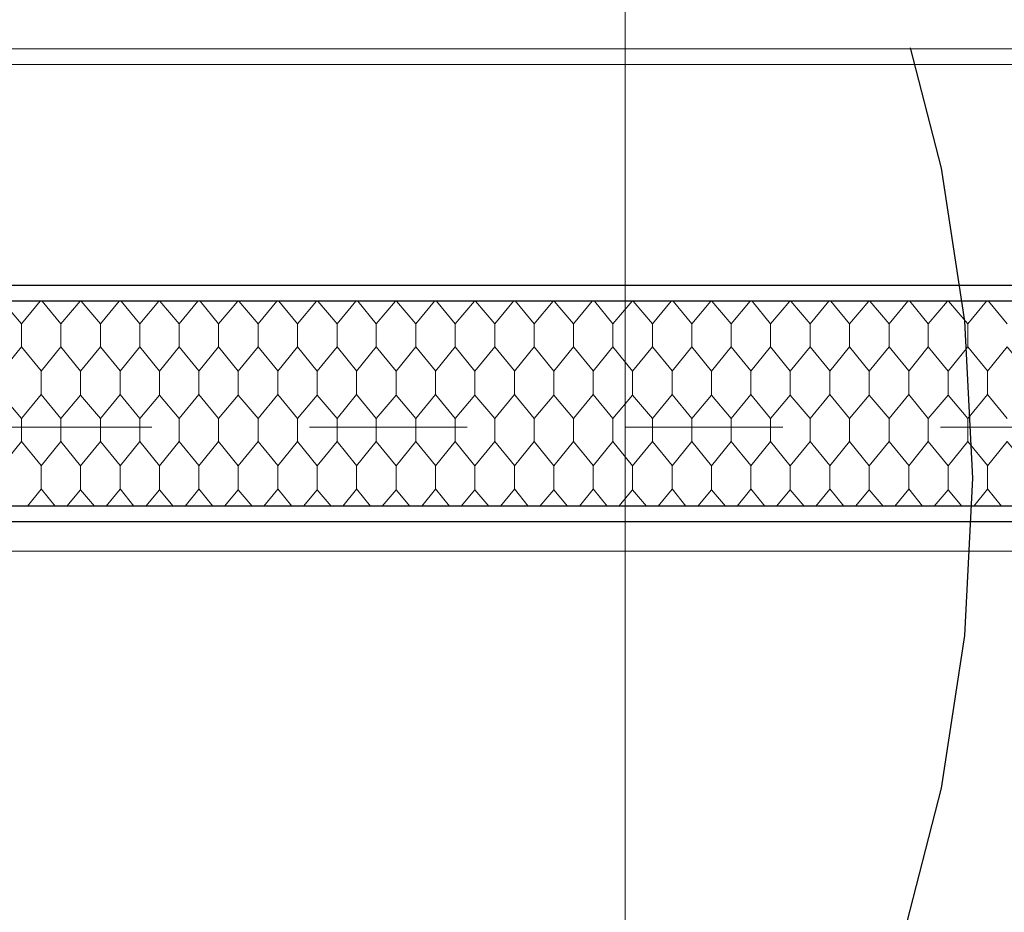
# Model space of a CAD drawing. Header units: metres. Extents: x 1306 to 1412, y -79 to 41.
# Tile 97 of 256: x 1348.736 to 1349.361, y -30.516 to -29.95. Entities that reach past the tile are written whole.
import ezdxf

# ---------------------------------------------------------------- set-up
doc = ezdxf.new("R2010")
doc.units = ezdxf.units.M
doc.header["$PDMODE"] = 65
for name, pattern in [('AUSGEZOGEN', [0]), ('STRICHPUNKT2_S5', [0.5, 0.35, -0.05, 0.05, -0.05]), ('VERDECKT2_S2', [0.15, 0.1, -0.05])]:
    doc.linetypes.add(name, pattern=pattern)
for name, color, linetype, lineweight in [('XR$2$Fenster', 3, 'AUSGEZOGEN', 18), ('XR$2$Wand Mauerwerk nt', 7, 'AUSGEZOGEN', 25), ('XR$3$DETAIL', 7, 'AUSGEZOGEN', 25), ('XR$3$Maßlinie 1_50', 7, 'AUSGEZOGEN', 25), ('XR$3$Text 1_50', 3, 'AUSGEZOGEN', 18), ('XR$5$Muster', 4, 'AUSGEZOGEN', 13), ('XR$7$Allgemein', 4, 'AUSGEZOGEN', 13)]:
    doc.layers.add(name, color=color, linetype=linetype, lineweight=lineweight)
doc.styles.add('ARIAL', font='arial.ttf')
doc.dimstyles.new('DIMSTYLE_11', dxfattribs={"dimtxt": 0.15, "dimasz": 0.03, "dimexe": 0, "dimexo": 0, "dimgap": 0.075, "dimtad": 2, "dimrnd": 0.005, "dimzin": 4, "dimdsep": 46, "dimtxsty": 'ARIAL', "dimblk1": 'ALL_ML_STRICH', "dimblk2": 'ALL_ML_STRICH', "dimsah": 1, "dimcen": 0, "dimclrd": 3, "dimclre": 3, "dimclrt": 3, "dimadec": 0, "dimazin": 0, "dimtfac": 1, "dimtdec": 0, "dimtix": 1, "dimtmove": 2, "dimatfit": 3, "dimfxl": 0, "dimtzin": 0, "dimlwd": 0, "dimlwe": 25, "dimarcsym": 0})
doc.dimstyles.new('DIMSTYLE_12', dxfattribs={"dimtxt": 0.15, "dimasz": 0.03, "dimexe": 0, "dimexo": 0, "dimgap": 0.075, "dimtad": 2, "dimdec": 3, "dimrnd": 0.005, "dimzin": 4, "dimdsep": 46, "dimtxsty": 'ARIAL', "dimblk1": 'ALL_ML_STRICH', "dimblk2": 'ALL_ML_STRICH', "dimsah": 1, "dimcen": 0, "dimclrd": 3, "dimclre": 3, "dimclrt": 3, "dimadec": 0, "dimazin": 0, "dimtfac": 1, "dimtdec": 0, "dimtix": 1, "dimtmove": 2, "dimatfit": 3, "dimfxl": 0, "dimtzin": 0, "dimlwd": 0, "dimlwe": 25, "dimarcsym": 0})
doc.dimstyles.new('DIMSTYLE_24', dxfattribs={"dimtxt": 0.225, "dimasz": 0.15, "dimexe": 0, "dimexo": 0, "dimgap": 0.1125, "dimtad": 2, "dimrnd": 0.005, "dimzin": 4, "dimdsep": 46, "dimtxsty": 'ARIAL', "dimblk1": 'ALL_ML_STRICH', "dimblk2": 'ALL_ML_STRICH', "dimsah": 1, "dimcen": 0, "dimclrd": 3, "dimclre": 3, "dimclrt": 3, "dimadec": 0, "dimazin": 0, "dimtfac": 1, "dimtdec": 0, "dimtix": 1, "dimtmove": 2, "dimatfit": 3, "dimfxl": 0, "dimtzin": 0, "dimlwd": 0, "dimlwe": 25, "dimarcsym": 0})
doc.dimstyles.new('DIMSTYLE_9', dxfattribs={"dimtxt": 0.15, "dimasz": 0.03, "dimexe": 0, "dimexo": 0, "dimgap": 0.075, "dimtad": 2, "dimdec": 1, "dimlfac": 100, "dimrnd": 0.5, "dimzin": 4, "dimdsep": 46, "dimtxsty": 'ARIAL', "dimblk1": 'ALL_ML_STRICH', "dimblk2": 'ALL_ML_STRICH', "dimsah": 1, "dimcen": 0, "dimclrd": 3, "dimclre": 3, "dimclrt": 3, "dimadec": 0, "dimazin": 0, "dimtfac": 1, "dimtdec": 0, "dimtix": 1, "dimtmove": 2, "dimatfit": 3, "dimfxl": 0, "dimtvp": 1.2, "dimtzin": 0, "dimlwd": 0, "dimlwe": 25, "dimarcsym": 0})

# ---------------------------------------------------------------- blocks, each defined once
blk = doc.blocks.new('ALL_ML_STRICH')
at = {"color": 0, "linetype": 'ByBlock', "lineweight": -2}
for p, q in [((0, -0.5), (0, 0.5)), ((-0.3, -0.3), (0.3, 0.3)), ((-1, 0), (0.5, 0))]:
    blk.add_line(p, q, dxfattribs=at)
blk = doc.blocks.new('*D805')
at = {"layer": 'DEFPOINTS', "color": 3, "linetype": 'AUSGEZOGEN', "lineweight": 25, "transparency": 33554687}
for p in [(1348.37015, -29.74619), (1353.37015, -29.77655), (1348.37015, -37.66944)]:
    blk.add_point(p, dxfattribs=at)
at = {"layer": 'XR$3$Maßlinie 1_50', "color": 3, "linetype": 'AUSGEZOGEN', "lineweight": -2, "transparency": 33554687}
for p, q in [((1348.37015, -37.61944), (1348.37015, -37.66944)), ((1353.37015, -37.61944), (1353.37015, -37.66944)), ((1348.37015, -37.66944), (1353.37015, -37.66944))]:
    blk.add_line(p, q, dxfattribs=at)
at = {"layer": 'XR$3$Maßlinie 1_50', "color": 3, "linetype": 'AUSGEZOGEN', "lineweight": 25, "transparency": 33554687, "xscale": 0.03000000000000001, "yscale": 0.03000000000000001, "zscale": 0.03000000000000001, "rotation": 180}
blk.add_blockref('ALL_ML_STRICH', (1348.37015, -37.66944), dxfattribs=at)
at = {"layer": 'XR$3$Maßlinie 1_50', "color": 3, "linetype": 'AUSGEZOGEN', "lineweight": 25, "transparency": 33554687, "xscale": 0.03000000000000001, "yscale": 0.03000000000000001, "zscale": 0.03000000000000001}
blk.add_blockref('ALL_ML_STRICH', (1353.37015, -37.66944), dxfattribs=at)
at = {"layer": 'XR$3$Maßlinie 1_50', "color": 3, "linetype": 'AUSGEZOGEN', "lineweight": 25, "transparency": 33554687, "insert": (1350.87902, -37.54188), "char_height": 0.15, "width": 0.48, "attachment_point": 5, "style": 'ARIAL'}
blk.add_mtext('\\W0.80;\\A1;{\\A1;{5.00\\H0.099000;\\S^ ;}}', dxfattribs=at)
blk = doc.blocks.new('*D911')
at = {"layer": 'DEFPOINTS', "color": 3, "linetype": 'AUSGEZOGEN', "lineweight": 25, "transparency": 33554687}
for p in [(1342.77015, -27.77745), (1358.49015, -32.74745), (1342.77015, -40.06944)]:
    blk.add_point(p, dxfattribs=at)
at = {"layer": 'XR$3$Maßlinie 1_50', "color": 3, "linetype": 'AUSGEZOGEN', "lineweight": -2, "transparency": 33554687}
for p, q in [((1342.77015, -39.46944), (1342.77015, -40.06944)), ((1342.77015, -40.06944), (1358.49015, -40.06944)), ((1358.49015, -40.06944), (1358.49015, -40.06944))]:
    blk.add_line(p, q, dxfattribs=at)
at = {"layer": 'XR$3$Maßlinie 1_50', "color": 3, "linetype": 'AUSGEZOGEN', "lineweight": 25, "transparency": 33554687, "xscale": 0.15, "yscale": 0.15, "zscale": 0.15, "rotation": 180}
blk.add_blockref('ALL_ML_STRICH', (1342.77015, -40.06944), dxfattribs=at)
at = {"layer": 'XR$3$Maßlinie 1_50', "color": 3, "linetype": 'AUSGEZOGEN', "lineweight": 25, "transparency": 33554687, "xscale": 0.15, "yscale": 0.15, "zscale": 0.15}
blk.add_blockref('ALL_ML_STRICH', (1358.49015, -40.06944), dxfattribs=at)
at = {"layer": 'XR$3$Maßlinie 1_50', "color": 3, "linetype": 'AUSGEZOGEN', "lineweight": 25, "transparency": 33554687, "insert": (1350.63684, -39.9031), "char_height": 0.225, "width": 0.9, "attachment_point": 5, "style": 'ARIAL'}
blk.add_mtext('\\W0.80;\\A1;{\\fArial|i0|b1;\\A1;{15.72\\H0.148500;\\S^ ;}}', dxfattribs=at)
blk = doc.blocks.new('*D916')
at = {"layer": 'DEFPOINTS', "color": 3, "linetype": 'AUSGEZOGEN', "lineweight": 25, "transparency": 33554687}
for p in [(1369.39624, -30.41825), (1340.42407, -30.53325), (1369.39624, -30.53325)]:
    blk.add_point(p, dxfattribs=at)
at = {"layer": 'XR$3$Maßlinie 1_50', "color": 3, "linetype": 'AUSGEZOGEN', "lineweight": -2, "transparency": 33554687}
for p, q in [((1340.47407, -30.41825), (1340.42407, -30.41825)), ((1340.42407, -30.53325), (1340.42407, -30.41825)), ((1340.47407, -30.53325), (1340.42407, -30.53325))]:
    blk.add_line(p, q, dxfattribs=at)
at = {"layer": 'XR$3$Maßlinie 1_50', "color": 3, "linetype": 'AUSGEZOGEN', "lineweight": 25, "transparency": 33554687, "xscale": 0.03000000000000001, "yscale": 0.03000000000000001, "zscale": 0.03000000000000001}
for p, rotation in [((1340.42407, -30.41825), 90), ((1340.42407, -30.53325), 270)]:
    blk.add_blockref('ALL_ML_STRICH', p, dxfattribs=dict(at, rotation=rotation))
at = {"layer": 'XR$3$Maßlinie 1_50', "color": 3, "linetype": 'AUSGEZOGEN', "lineweight": 25, "transparency": 33554687, "insert": (1340.28407, -30.42694), "char_height": 0.15, "width": 0.48, "attachment_point": 5, "rotation": 90, "style": 'ARIAL'}
blk.add_mtext('\\W0.80;\\A1;{\\A1;{11\\H0.099000;\\S5^ ;}}', dxfattribs=at)
blk = doc.blocks.new('*D917')
at = {"layer": 'DEFPOINTS', "color": 3, "linetype": 'AUSGEZOGEN', "lineweight": 25, "transparency": 33554687}
for p in [(1369.39624, -28.53325), (1340.42407, -30.41825), (1369.39624, -30.41825)]:
    blk.add_point(p, dxfattribs=at)
at = {"layer": 'XR$3$Maßlinie 1_50', "color": 3, "linetype": 'AUSGEZOGEN', "lineweight": -2, "transparency": 33554687}
for p, q in [((1340.47407, -28.53325), (1340.42407, -28.53325)), ((1340.42407, -30.41825), (1340.42407, -28.53325)), ((1340.47407, -30.41825), (1340.42407, -30.41825))]:
    blk.add_line(p, q, dxfattribs=at)
at = {"layer": 'XR$3$Maßlinie 1_50', "color": 3, "linetype": 'AUSGEZOGEN', "lineweight": 25, "transparency": 33554687, "xscale": 0.03000000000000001, "yscale": 0.03000000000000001, "zscale": 0.03000000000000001}
for p, rotation in [((1340.42407, -28.53325), 90), ((1340.42407, -30.41825), 270)]:
    blk.add_blockref('ALL_ML_STRICH', p, dxfattribs=dict(at, rotation=rotation))
at = {"layer": 'XR$3$Maßlinie 1_50', "color": 3, "linetype": 'AUSGEZOGEN', "lineweight": 25, "transparency": 33554687, "insert": (1340.29652, -29.45484), "char_height": 0.15, "width": 0.6, "attachment_point": 5, "rotation": 90, "style": 'ARIAL'}
blk.add_mtext('\\W0.80;\\A1;{\\A1;{1.88\\H0.099000;\\S5^ ;}}', dxfattribs=at)
blk = doc.blocks.new('*D932')
at = {"layer": 'DEFPOINTS', "color": 3, "linetype": 'AUSGEZOGEN', "lineweight": 25, "transparency": 33554687}
for p in [(1366.20544, -27.40825), (1338.82407, -34.79325), (1366.11182, -34.79325)]:
    blk.add_point(p, dxfattribs=at)
at = {"layer": 'XR$3$Maßlinie 1_50', "color": 3, "linetype": 'AUSGEZOGEN', "lineweight": -2, "transparency": 33554687}
for p, q in [((1338.87407, -27.40825), (1338.82407, -27.40825)), ((1338.82407, -34.79325), (1338.82407, -27.40825)), ((1338.87407, -34.79325), (1338.82407, -34.79325))]:
    blk.add_line(p, q, dxfattribs=at)
at = {"layer": 'XR$3$Maßlinie 1_50', "color": 3, "linetype": 'AUSGEZOGEN', "lineweight": 25, "transparency": 33554687, "xscale": 0.03000000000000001, "yscale": 0.03000000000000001, "zscale": 0.03000000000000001}
for p, rotation in [((1338.82407, -27.40825), 90), ((1338.82407, -34.79325), 270)]:
    blk.add_blockref('ALL_ML_STRICH', p, dxfattribs=dict(at, rotation=rotation))
at = {"layer": 'XR$3$Maßlinie 1_50', "color": 3, "linetype": 'AUSGEZOGEN', "lineweight": 25, "transparency": 33554687, "insert": (1338.69641, -31.07984), "char_height": 0.15, "width": 0.6, "attachment_point": 5, "rotation": 90, "style": 'ARIAL'}
blk.add_mtext('\\W0.80;\\A1;{\\A1;{7.38\\H0.099000;\\S5^ ;}}', dxfattribs=at)
blk = doc.blocks.new('*D944')
at = {"layer": 'DEFPOINTS', "color": 3, "linetype": 'AUSGEZOGEN', "lineweight": 25, "transparency": 33554687}
for p in [(1357.93808, -30.26825), (1338.02407, -34.79325), (1362.48388, -34.79325)]:
    blk.add_point(p, dxfattribs=at)
at = {"layer": 'XR$3$Maßlinie 1_50', "color": 3, "linetype": 'AUSGEZOGEN', "lineweight": -2, "transparency": 33554687}
for p, q in [((1338.07407, -30.26825), (1338.02407, -30.26825)), ((1338.02407, -34.79325), (1338.02407, -30.26825)), ((1338.07407, -34.79325), (1338.02407, -34.79325))]:
    blk.add_line(p, q, dxfattribs=at)
at = {"layer": 'XR$3$Maßlinie 1_50', "color": 3, "linetype": 'AUSGEZOGEN', "lineweight": 25, "transparency": 33554687, "xscale": 0.03000000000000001, "yscale": 0.03000000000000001, "zscale": 0.03000000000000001}
for p, rotation in [((1338.02407, -30.26825), 90), ((1338.02407, -34.79325), 270)]:
    blk.add_blockref('ALL_ML_STRICH', p, dxfattribs=dict(at, rotation=rotation))
at = {"layer": 'XR$3$Maßlinie 1_50', "color": 3, "linetype": 'AUSGEZOGEN', "lineweight": 25, "transparency": 33554687, "insert": (1337.89652, -32.50984), "char_height": 0.15, "width": 0.6, "attachment_point": 5, "rotation": 90, "style": 'ARIAL'}
blk.add_mtext('\\W0.80;\\A1;{\\A1;{4.52\\H0.099000;\\S5^ ;}}', dxfattribs=at)
blk = doc.blocks.new('*D945')
at = {"layer": 'DEFPOINTS', "color": 3, "linetype": 'AUSGEZOGEN', "lineweight": 25, "transparency": 33554687}
for p in [(1360.44309, -30.11825), (1338.02407, -30.26825), (1357.93808, -30.26825)]:
    blk.add_point(p, dxfattribs=at)
at = {"layer": 'XR$3$Maßlinie 1_50', "color": 3, "linetype": 'AUSGEZOGEN', "lineweight": -2, "transparency": 33554687}
for p, q in [((1338.07407, -30.11825), (1338.02407, -30.11825)), ((1338.02407, -30.26825), (1338.02407, -30.11825)), ((1338.07407, -30.26825), (1338.02407, -30.26825))]:
    blk.add_line(p, q, dxfattribs=at)
at = {"layer": 'XR$3$Maßlinie 1_50', "color": 3, "linetype": 'AUSGEZOGEN', "lineweight": 25, "transparency": 33554687, "xscale": 0.03000000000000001, "yscale": 0.03000000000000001, "zscale": 0.03000000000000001}
for p, rotation in [((1338.02407, -30.11825), 90), ((1338.02407, -30.26825), 270)]:
    blk.add_blockref('ALL_ML_STRICH', p, dxfattribs=dict(at, rotation=rotation))
at = {"layer": 'XR$3$Maßlinie 1_50', "color": 3, "linetype": 'AUSGEZOGEN', "lineweight": 25, "transparency": 33554687, "insert": (1337.88152, -30.19912), "char_height": 0.15, "width": 0.48, "attachment_point": 5, "rotation": 90, "style": 'ARIAL'}
blk.add_mtext('\\W0.80;\\A1;{\\A1;{15\\H0.099000;\\S^ ;}}', dxfattribs=at)
blk = doc.blocks.new('*D946')
at = {"layer": 'DEFPOINTS', "color": 3, "linetype": 'AUSGEZOGEN', "lineweight": 25, "transparency": 33554687}
for p in [(1360.44309, -29.71825), (1338.02407, -30.11825), (1360.44309, -30.11825)]:
    blk.add_point(p, dxfattribs=at)
at = {"layer": 'XR$3$Maßlinie 1_50', "color": 3, "linetype": 'AUSGEZOGEN', "lineweight": -2, "transparency": 33554687}
for p, q in [((1338.07407, -29.71825), (1338.02407, -29.71825)), ((1338.02407, -30.11825), (1338.02407, -29.71825)), ((1338.07407, -30.11825), (1338.02407, -30.11825))]:
    blk.add_line(p, q, dxfattribs=at)
at = {"layer": 'XR$3$Maßlinie 1_50', "color": 3, "linetype": 'AUSGEZOGEN', "lineweight": 25, "transparency": 33554687, "xscale": 0.03000000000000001, "yscale": 0.03000000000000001, "zscale": 0.03000000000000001}
for p, rotation in [((1338.02407, -29.71825), 90), ((1338.02407, -30.11825), 270)]:
    blk.add_blockref('ALL_ML_STRICH', p, dxfattribs=dict(at, rotation=rotation))
at = {"layer": 'XR$3$Maßlinie 1_50', "color": 3, "linetype": 'AUSGEZOGEN', "lineweight": 25, "transparency": 33554687, "insert": (1337.89652, -29.92347), "char_height": 0.15, "width": 0.48, "attachment_point": 5, "rotation": 90, "style": 'ARIAL'}
blk.add_mtext('\\W0.80;\\A1;{\\A1;{40\\H0.099000;\\S^ ;}}', dxfattribs=at)
blk = doc.blocks.new('*D951')
at = {"layer": 'DEFPOINTS', "color": 3, "linetype": 'AUSGEZOGEN', "lineweight": 25, "transparency": 33554687}
for p in [(1361.40464, -30.35825), (1337.22407, -34.79325), (1361.39704, -34.79325)]:
    blk.add_point(p, dxfattribs=at)
at = {"layer": 'XR$3$Maßlinie 1_50', "color": 3, "linetype": 'AUSGEZOGEN', "lineweight": -2, "transparency": 33554687}
for p, q in [((1337.27407, -30.35825), (1337.22407, -30.35825)), ((1337.22407, -34.79325), (1337.22407, -30.35825)), ((1337.27407, -34.79325), (1337.22407, -34.79325))]:
    blk.add_line(p, q, dxfattribs=at)
at = {"layer": 'XR$3$Maßlinie 1_50', "color": 3, "linetype": 'AUSGEZOGEN', "lineweight": 25, "transparency": 33554687, "xscale": 0.03000000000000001, "yscale": 0.03000000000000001, "zscale": 0.03000000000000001}
for p, rotation in [((1337.22407, -30.35825), 90), ((1337.22407, -34.79325), 270)]:
    blk.add_blockref('ALL_ML_STRICH', p, dxfattribs=dict(at, rotation=rotation))
at = {"layer": 'XR$3$Maßlinie 1_50', "color": 3, "linetype": 'AUSGEZOGEN', "lineweight": 25, "transparency": 33554687, "insert": (1337.09641, -32.55484), "char_height": 0.15, "width": 0.6, "attachment_point": 5, "rotation": 90, "style": 'ARIAL'}
blk.add_mtext('\\W0.80;\\A1;{\\A1;{4.43\\H0.099000;\\S5^ ;}}', dxfattribs=at)
blk = doc.blocks.new('*D952')
at = {"layer": 'DEFPOINTS', "color": 3, "linetype": 'AUSGEZOGEN', "lineweight": 25, "transparency": 33554687}
for p in [(1361.10464, -30.11825), (1337.22407, -30.35825), (1361.40464, -30.35825)]:
    blk.add_point(p, dxfattribs=at)
at = {"layer": 'XR$3$Maßlinie 1_50', "color": 3, "linetype": 'AUSGEZOGEN', "lineweight": -2, "transparency": 33554687}
for p, q in [((1337.27407, -30.11825), (1337.22407, -30.11825)), ((1337.22407, -30.35825), (1337.22407, -30.11825)), ((1337.27407, -30.35825), (1337.22407, -30.35825))]:
    blk.add_line(p, q, dxfattribs=at)
at = {"layer": 'XR$3$Maßlinie 1_50', "color": 3, "linetype": 'AUSGEZOGEN', "lineweight": 25, "transparency": 33554687, "xscale": 0.03000000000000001, "yscale": 0.03000000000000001, "zscale": 0.03000000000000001}
for p, rotation in [((1337.22407, -30.11825), 90), ((1337.22407, -30.35825), 270)]:
    blk.add_blockref('ALL_ML_STRICH', p, dxfattribs=dict(at, rotation=rotation))
at = {"layer": 'XR$3$Maßlinie 1_50', "color": 3, "linetype": 'AUSGEZOGEN', "lineweight": 25, "transparency": 33554687, "insert": (1336.36969, -30.27343), "char_height": 0.15, "width": 0.48, "attachment_point": 5, "rotation": 90, "style": 'ARIAL'}
blk.add_mtext('\\W0.80;\\A1;{\\A1;{24\\H0.099000;\\S^ ;}}', dxfattribs=at)
blk = doc.blocks.new('*D953')
at = {"layer": 'DEFPOINTS', "color": 3, "linetype": 'AUSGEZOGEN', "lineweight": 25, "transparency": 33554687}
for p in [(1351.26204, -29.71825), (1337.22407, -30.11825), (1361.10464, -30.11825)]:
    blk.add_point(p, dxfattribs=at)
at = {"layer": 'XR$3$Maßlinie 1_50', "color": 3, "linetype": 'AUSGEZOGEN', "lineweight": -2, "transparency": 33554687}
for p, q in [((1337.27407, -29.71825), (1337.22407, -29.71825)), ((1337.22407, -30.11825), (1337.22407, -29.71825)), ((1337.27407, -30.11825), (1337.22407, -30.11825))]:
    blk.add_line(p, q, dxfattribs=at)
at = {"layer": 'XR$3$Maßlinie 1_50', "color": 3, "linetype": 'AUSGEZOGEN', "lineweight": 25, "transparency": 33554687, "xscale": 0.03000000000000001, "yscale": 0.03000000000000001, "zscale": 0.03000000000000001}
for p, rotation in [((1337.22407, -29.71825), 90), ((1337.22407, -30.11825), 270)]:
    blk.add_blockref('ALL_ML_STRICH', p, dxfattribs=dict(at, rotation=rotation))
at = {"layer": 'XR$3$Maßlinie 1_50', "color": 3, "linetype": 'AUSGEZOGEN', "lineweight": 25, "transparency": 33554687, "insert": (1337.09652, -29.92347), "char_height": 0.15, "width": 0.48, "attachment_point": 5, "rotation": 90, "style": 'ARIAL'}
blk.add_mtext('\\W0.80;\\A1;{\\A1;{40\\H0.099000;\\S^ ;}}', dxfattribs=at)
blk = doc.blocks.new('*D1077')
at = {"layer": 'DEFPOINTS', "color": 3, "linetype": 'AUSGEZOGEN', "lineweight": 25, "transparency": 33554687}
for p in [(1366.66016, -27.40825), (1339.62407, -34.79325), (1366.6683, -34.79325)]:
    blk.add_point(p, dxfattribs=at)
at = {"layer": 'XR$3$Maßlinie 1_50', "color": 3, "linetype": 'AUSGEZOGEN', "lineweight": -2, "transparency": 33554687}
for p, q in [((1339.67407, -27.40825), (1339.62407, -27.40825)), ((1339.62407, -34.79325), (1339.62407, -27.40825)), ((1339.67407, -34.79325), (1339.62407, -34.79325))]:
    blk.add_line(p, q, dxfattribs=at)
at = {"layer": 'XR$3$Maßlinie 1_50', "color": 3, "linetype": 'AUSGEZOGEN', "lineweight": 25, "transparency": 33554687, "xscale": 0.03000000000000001, "yscale": 0.03000000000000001, "zscale": 0.03000000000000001}
for p, rotation in [((1339.62407, -27.40825), 90), ((1339.62407, -34.79325), 270)]:
    blk.add_blockref('ALL_ML_STRICH', p, dxfattribs=dict(at, rotation=rotation))
at = {"layer": 'XR$3$Maßlinie 1_50', "color": 3, "linetype": 'AUSGEZOGEN', "lineweight": 25, "transparency": 33554687, "insert": (1339.49641, -31.07984), "char_height": 0.15, "width": 0.6, "attachment_point": 5, "rotation": 90, "style": 'ARIAL'}
blk.add_mtext('\\W0.80;\\A1;{\\A1;{7.38\\H0.099000;\\S5^ ;}}', dxfattribs=at)
blk = doc.blocks.new('*D1126')
at = {"layer": 'DEFPOINTS', "color": 3, "linetype": 'AUSGEZOGEN', "lineweight": 25, "transparency": 33554687}
for p in [(1348.72015, -30.11825), (1350.22015, -30.11825), (1348.72015, -36.86944)]:
    blk.add_point(p, dxfattribs=at)
at = {"layer": 'XR$3$Maßlinie 1_50', "color": 3, "linetype": 'AUSGEZOGEN', "lineweight": -2, "transparency": 33554687}
for p, q in [((1348.72015, -36.81944), (1348.72015, -36.86944)), ((1350.22015, -36.81944), (1350.22015, -36.86944)), ((1348.72015, -36.86944), (1350.22015, -36.86944))]:
    blk.add_line(p, q, dxfattribs=at)
at = {"layer": 'XR$3$Maßlinie 1_50', "color": 3, "linetype": 'AUSGEZOGEN', "lineweight": 25, "transparency": 33554687, "xscale": 0.03000000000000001, "yscale": 0.03000000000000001, "zscale": 0.03000000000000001, "rotation": 180}
blk.add_blockref('ALL_ML_STRICH', (1348.72015, -36.86944), dxfattribs=at)
at = {"layer": 'XR$3$Maßlinie 1_50', "color": 3, "linetype": 'AUSGEZOGEN', "lineweight": 25, "transparency": 33554687, "xscale": 0.03000000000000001, "yscale": 0.03000000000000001, "zscale": 0.03000000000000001}
blk.add_blockref('ALL_ML_STRICH', (1350.22015, -36.86944), dxfattribs=at)
at = {"layer": 'XR$3$Maßlinie 1_50', "color": 3, "linetype": 'AUSGEZOGEN', "lineweight": 25, "transparency": 33554687, "insert": (1349.47902, -36.74188), "char_height": 0.15, "width": 0.48, "attachment_point": 5, "style": 'ARIAL'}
blk.add_mtext('\\W0.80;\\A1;{\\A1;{1.50\\H0.099000;\\S^ ;}}', dxfattribs=at)
at = {"layer": 'XR$3$Maßlinie 1_50', "color": 3, "linetype": 'AUSGEZOGEN', "lineweight": 25, "transparency": 33554687, "insert": (1349.31102, -36.92517), "char_height": 0.15, "width": 0.0075, "attachment_point": 1, "line_spacing_factor": 0.60241, "style": 'ARIAL'}
blk.add_mtext('\\W0.80;\\A1;{1.00\\H0.099000;\\S^ ;}', dxfattribs=at)
blk = doc.blocks.new('MUSTER_1')
at = {"layer": 'XR$5$Muster', "color": 52, "linetype": 'AUSGEZOGEN', "lineweight": 13, "transparency": 33554687}
for p, q in [((1348.73755, -30.14274), (1348.72528, -30.12825)), ((1348.74939, -30.12825), (1348.73755, -30.14274)), ((1348.76245, -30.14274), (1348.7507, -30.12825)), ((1348.77463, -30.12825), (1348.76245, -30.14274)), ((1348.78755, -30.14274), (1348.77528, -30.12825)), ((1348.79939, -30.12825), (1348.78755, -30.14274)), ((1348.81245, -30.14274), (1348.8007, -30.12825)), ((1348.82463, -30.12825), (1348.81245, -30.14274)), ((1348.83755, -30.14274), (1348.82528, -30.12825)), ((1348.84939, -30.12825), (1348.83755, -30.14274)), ((1348.86245, -30.14274), (1348.8507, -30.12825)), ((1348.87463, -30.12825), (1348.86245, -30.14274)), ((1348.88755, -30.14274), (1348.87528, -30.12825)), ((1348.89939, -30.12825), (1348.88755, -30.14274)), ((1348.91245, -30.14274), (1348.9007, -30.12825)), ((1348.92463, -30.12825), (1348.91245, -30.14274)), ((1348.93755, -30.14274), (1348.92528, -30.12825)), ((1348.94939, -30.12825), (1348.93755, -30.14274)), ((1348.96245, -30.14274), (1348.9507, -30.12825)), ((1348.97463, -30.12825), (1348.96245, -30.14274)), ((1348.98755, -30.14274), (1348.97528, -30.12825)), ((1348.99939, -30.12825), (1348.98755, -30.14274)), ((1349.01245, -30.14274), (1349.0007, -30.12825)), ((1349.02463, -30.12825), (1349.01245, -30.14274)), ((1349.03755, -30.14274), (1349.02528, -30.12825)), ((1349.04939, -30.12825), (1349.03755, -30.14274)), ((1349.06245, -30.14274), (1349.0507, -30.12825)), ((1349.07463, -30.12825), (1349.06245, -30.14274)), ((1349.08755, -30.14274), (1349.07528, -30.12825)), ((1349.09939, -30.12825), (1349.08755, -30.14274)), ((1349.11245, -30.14274), (1349.1007, -30.12825)), ((1349.12463, -30.12825), (1349.11245, -30.14274)), ((1349.13755, -30.14274), (1349.12528, -30.12825)), ((1349.14939, -30.12825), (1349.13755, -30.14274)), ((1349.16245, -30.14274), (1349.1507, -30.12825)), ((1349.17463, -30.12825), (1349.16245, -30.14274)), ((1349.18755, -30.14274), (1349.17528, -30.12825)), ((1349.19939, -30.12825), (1349.18755, -30.14274)), ((1349.21245, -30.14274), (1349.2007, -30.12825)), ((1349.22463, -30.12825), (1349.21245, -30.14274)), ((1349.23755, -30.14274), (1349.22528, -30.12825)), ((1349.24939, -30.12825), (1349.23755, -30.14274)), ((1349.26245, -30.14274), (1349.2507, -30.12825)), ((1349.27463, -30.12825), (1349.26245, -30.14274)), ((1349.28755, -30.14274), (1349.27528, -30.12825)), ((1349.29939, -30.12825), (1349.28755, -30.14274)), ((1349.31245, -30.14274), (1349.3007, -30.12825)), ((1349.32463, -30.12825), (1349.31245, -30.14274)), ((1349.33755, -30.14274), (1349.32528, -30.12825)), ((1349.34939, -30.12825), (1349.33755, -30.14274)), ((1349.36245, -30.14274), (1349.3507, -30.12825)), ((1348.73755, -30.15726), (1348.73755, -30.14274)), ((1348.76245, -30.14274), (1348.76245, -30.15726)), ((1348.78755, -30.15726), (1348.78755, -30.14274)), ((1348.81245, -30.14274), (1348.81245, -30.15726)), ((1348.83755, -30.15726), (1348.83755, -30.14274)), ((1348.86245, -30.14274), (1348.86245, -30.15726)), ((1348.88755, -30.15726), (1348.88755, -30.14274)), ((1348.91245, -30.14274), (1348.91245, -30.15726)), ((1348.93755, -30.15726), (1348.93755, -30.14274)), ((1348.96245, -30.14274), (1348.96245, -30.15726)), ((1348.98755, -30.15726), (1348.98755, -30.14274)), ((1349.01245, -30.14274), (1349.01245, -30.15726)), ((1349.03755, -30.15726), (1349.03755, -30.14274)), ((1349.06245, -30.14274), (1349.06245, -30.15726)), ((1349.08755, -30.15726), (1349.08755, -30.14274)), ((1349.11245, -30.14274), (1349.11245, -30.15726)), ((1349.13755, -30.15726), (1349.13755, -30.14274)), ((1349.16245, -30.14274), (1349.16245, -30.15726)), ((1349.18755, -30.15726), (1349.18755, -30.14274)), ((1349.21245, -30.14274), (1349.21245, -30.15726)), ((1349.23755, -30.15726), (1349.23755, -30.14274)), ((1349.26245, -30.14274), (1349.26245, -30.15726)), ((1349.28755, -30.15726), (1349.28755, -30.14274)), ((1349.31245, -30.14274), (1349.31245, -30.15726)), ((1349.33755, -30.15726), (1349.33755, -30.14274)), ((1348.75, -30.1725), (1348.73755, -30.15726)), ((1348.8, -30.1725), (1348.78755, -30.15726)), ((1348.85, -30.1725), (1348.83755, -30.15726)), ((1348.9, -30.1725), (1348.88755, -30.15726)), ((1348.95, -30.1725), (1348.93755, -30.15726)), ((1349, -30.1725), (1348.98755, -30.15726)), ((1349.05, -30.1725), (1349.03755, -30.15726)), ((1349.1, -30.1725), (1349.08755, -30.15726)), ((1349.15, -30.1725), (1349.13755, -30.15726)), ((1349.2, -30.1725), (1349.18755, -30.15726)), ((1349.25, -30.1725), (1349.23755, -30.15726)), ((1349.3, -30.1725), (1349.28755, -30.15726)), ((1349.35, -30.1725), (1349.33755, -30.15726)), ((1348.75, -30.18), (1348.75, -30.17262)), ((1348.77495, -30.17274), (1348.77495, -30.18)), ((1348.8, -30.18), (1348.8, -30.17262)), ((1348.82495, -30.17274), (1348.82495, -30.18)), ((1348.85, -30.18), (1348.85, -30.17262)), ((1348.87495, -30.17274), (1348.87495, -30.18)), ((1348.9, -30.18), (1348.9, -30.17262)), ((1348.92495, -30.17274), (1348.92495, -30.18)), ((1348.95, -30.18), (1348.95, -30.17262)), ((1348.97495, -30.17274), (1348.97495, -30.18)), ((1349, -30.18), (1349, -30.17262)), ((1349.02495, -30.17274), (1349.02495, -30.18)), ((1349.05, -30.18), (1349.05, -30.17262)), ((1349.07495, -30.17274), (1349.07495, -30.18)), ((1349.1, -30.18), (1349.1, -30.17262)), ((1349.12495, -30.17274), (1349.12495, -30.18)), ((1349.15, -30.18), (1349.15, -30.17262)), ((1349.17495, -30.17274), (1349.17495, -30.18)), ((1349.2, -30.18), (1349.2, -30.17262)), ((1349.22495, -30.17274), (1349.22495, -30.18)), ((1349.25, -30.18), (1349.25, -30.17262)), ((1349.27495, -30.17274), (1349.27495, -30.18)), ((1349.3, -30.18), (1349.3, -30.17262)), ((1349.32495, -30.17274), (1349.32495, -30.18)), ((1349.35, -30.18), (1349.35, -30.17262)), ((1348.75, -30.18738), (1348.75, -30.18)), ((1348.77495, -30.18786), (1348.77495, -30.18)), ((1348.8, -30.18738), (1348.8, -30.18)), ((1348.82495, -30.18786), (1348.82495, -30.18)), ((1348.85, -30.18738), (1348.85, -30.18)), ((1348.87495, -30.18786), (1348.87495, -30.18)), ((1348.9, -30.18738), (1348.9, -30.18)), ((1348.92495, -30.18786), (1348.92495, -30.18)), ((1348.95, -30.18738), (1348.95, -30.18)), ((1348.97495, -30.18786), (1348.97495, -30.18)), ((1349, -30.18738), (1349, -30.18)), ((1349.02495, -30.18786), (1349.02495, -30.18)), ((1349.05, -30.18738), (1349.05, -30.18)), ((1349.07495, -30.18786), (1349.07495, -30.18)), ((1349.1, -30.18738), (1349.1, -30.18)), ((1349.12495, -30.18786), (1349.12495, -30.18)), ((1349.15, -30.18738), (1349.15, -30.18)), ((1349.17495, -30.18786), (1349.17495, -30.18)), ((1349.2, -30.18738), (1349.2, -30.18)), ((1349.22495, -30.18786), (1349.22495, -30.18)), ((1349.25, -30.18738), (1349.25, -30.18)), ((1349.27495, -30.18786), (1349.27495, -30.18)), ((1349.3, -30.18738), (1349.3, -30.18)), ((1349.32495, -30.18786), (1349.32495, -30.18)), ((1349.35, -30.18738), (1349.35, -30.18)), ((1348.75, -30.1875), (1348.73755, -30.20274)), ((1348.76245, -30.20274), (1348.75, -30.18738)), ((1348.8, -30.1875), (1348.78755, -30.20274)), ((1348.81245, -30.20274), (1348.8, -30.18738)), ((1348.85, -30.1875), (1348.83755, -30.20274)), ((1348.86245, -30.20274), (1348.85, -30.18738)), ((1348.9, -30.1875), (1348.88755, -30.20274)), ((1348.91245, -30.20274), (1348.9, -30.18738)), ((1348.95, -30.1875), (1348.93755, -30.20274)), ((1348.96245, -30.20274), (1348.95, -30.18738)), ((1349, -30.1875), (1348.98755, -30.20274)), ((1349.01245, -30.20274), (1349, -30.18738)), ((1349.05, -30.1875), (1349.03755, -30.20274)), ((1349.06245, -30.20274), (1349.05, -30.18738)), ((1349.1, -30.1875), (1349.08755, -30.20274)), ((1349.11245, -30.20274), (1349.1, -30.18738)), ((1349.15, -30.1875), (1349.13755, -30.20274)), ((1349.16245, -30.20274), (1349.15, -30.18738)), ((1349.2, -30.1875), (1349.18755, -30.20274)), ((1349.21245, -30.20274), (1349.2, -30.18738)), ((1349.25, -30.1875), (1349.23755, -30.20274)), ((1349.26245, -30.20274), (1349.25, -30.18738)), ((1349.3, -30.1875), (1349.28755, -30.20274)), ((1349.31245, -30.20274), (1349.3, -30.18738)), ((1349.35, -30.1875), (1349.33755, -30.20274)), ((1349.36245, -30.20274), (1349.35, -30.18738)), ((1348.73755, -30.21726), (1348.73755, -30.20274)), ((1348.76245, -30.20274), (1348.76245, -30.21726)), ((1348.78755, -30.21726), (1348.78755, -30.20274)), ((1348.81245, -30.20274), (1348.81245, -30.21726)), ((1348.83755, -30.21726), (1348.83755, -30.20274)), ((1348.86245, -30.20274), (1348.86245, -30.21726)), ((1348.88755, -30.21726), (1348.88755, -30.20274)), ((1348.91245, -30.20274), (1348.91245, -30.21726)), ((1348.93755, -30.21726), (1348.93755, -30.20274)), ((1348.96245, -30.20274), (1348.96245, -30.21726)), ((1348.98755, -30.21726), (1348.98755, -30.20274)), ((1349.01245, -30.20274), (1349.01245, -30.21726)), ((1349.03755, -30.21726), (1349.03755, -30.20274)), ((1349.06245, -30.20274), (1349.06245, -30.21726)), ((1349.08755, -30.21726), (1349.08755, -30.20274)), ((1349.11245, -30.20274), (1349.11245, -30.21726)), ((1349.13755, -30.21726), (1349.13755, -30.20274)), ((1349.16245, -30.20274), (1349.16245, -30.21726)), ((1349.18755, -30.21726), (1349.18755, -30.20274)), ((1349.21245, -30.20274), (1349.21245, -30.21726)), ((1349.23755, -30.21726), (1349.23755, -30.20274)), ((1349.26245, -30.20274), (1349.26245, -30.21726)), ((1349.28755, -30.21726), (1349.28755, -30.20274)), ((1349.31245, -30.20274), (1349.31245, -30.21726)), ((1349.33755, -30.21726), (1349.33755, -30.20274)), ((1348.75, -30.2325), (1348.73755, -30.21726)), ((1348.8, -30.2325), (1348.78755, -30.21726)), ((1348.85, -30.2325), (1348.83755, -30.21726)), ((1348.9, -30.2325), (1348.88755, -30.21726)), ((1348.95, -30.2325), (1348.93755, -30.21726)), ((1349, -30.2325), (1348.98755, -30.21726)), ((1349.05, -30.2325), (1349.03755, -30.21726)), ((1349.1, -30.2325), (1349.08755, -30.21726)), ((1349.15, -30.2325), (1349.13755, -30.21726)), ((1349.2, -30.2325), (1349.18755, -30.21726)), ((1349.25, -30.2325), (1349.23755, -30.21726)), ((1349.3, -30.2325), (1349.28755, -30.21726)), ((1349.35, -30.2325), (1349.33755, -30.21726)), ((1348.75, -30.24), (1348.75, -30.23262)), ((1348.77495, -30.23274), (1348.77495, -30.24)), ((1348.8, -30.24), (1348.8, -30.23262)), ((1348.82495, -30.23274), (1348.82495, -30.24)), ((1348.85, -30.24), (1348.85, -30.23262)), ((1348.87495, -30.23274), (1348.87495, -30.24)), ((1348.9, -30.24), (1348.9, -30.23262)), ((1348.92495, -30.23274), (1348.92495, -30.24)), ((1348.95, -30.24), (1348.95, -30.23262)), ((1348.97495, -30.23274), (1348.97495, -30.24)), ((1349, -30.24), (1349, -30.23262)), ((1349.02495, -30.23274), (1349.02495, -30.24)), ((1349.05, -30.24), (1349.05, -30.23262)), ((1349.07495, -30.23274), (1349.07495, -30.24)), ((1349.1, -30.24), (1349.1, -30.23262)), ((1349.12495, -30.23274), (1349.12495, -30.24)), ((1349.15, -30.24), (1349.15, -30.23262)), ((1349.17495, -30.23274), (1349.17495, -30.24)), ((1349.2, -30.24), (1349.2, -30.23262)), ((1349.22495, -30.23274), (1349.22495, -30.24)), ((1349.25, -30.24), (1349.25, -30.23262)), ((1349.27495, -30.23274), (1349.27495, -30.24)), ((1349.3, -30.24), (1349.3, -30.23262)), ((1349.32495, -30.23274), (1349.32495, -30.24)), ((1349.35, -30.24), (1349.35, -30.23262)), ((1348.75, -30.24738), (1348.75, -30.24)), ((1348.77495, -30.24786), (1348.77495, -30.24)), ((1348.8, -30.24738), (1348.8, -30.24)), ((1348.82495, -30.24786), (1348.82495, -30.24)), ((1348.85, -30.24738), (1348.85, -30.24)), ((1348.87495, -30.24786), (1348.87495, -30.24)), ((1348.9, -30.24738), (1348.9, -30.24)), ((1348.92495, -30.24786), (1348.92495, -30.24)), ((1348.95, -30.24738), (1348.95, -30.24)), ((1348.97495, -30.24786), (1348.97495, -30.24)), ((1349, -30.24738), (1349, -30.24)), ((1349.02495, -30.24786), (1349.02495, -30.24)), ((1349.05, -30.24738), (1349.05, -30.24)), ((1349.07495, -30.24786), (1349.07495, -30.24)), ((1349.1, -30.24738), (1349.1, -30.24)), ((1349.12495, -30.24786), (1349.12495, -30.24)), ((1349.15, -30.24738), (1349.15, -30.24)), ((1349.17495, -30.24786), (1349.17495, -30.24)), ((1349.2, -30.24738), (1349.2, -30.24)), ((1349.22495, -30.24786), (1349.22495, -30.24)), ((1349.25, -30.24738), (1349.25, -30.24)), ((1349.27495, -30.24786), (1349.27495, -30.24)), ((1349.3, -30.24738), (1349.3, -30.24)), ((1349.32495, -30.24786), (1349.32495, -30.24)), ((1349.35, -30.24738), (1349.35, -30.24)), ((1348.75, -30.2475), (1348.74122, -30.25825)), ((1348.75881, -30.25825), (1348.75, -30.24738)), ((1348.8, -30.2475), (1348.79122, -30.25825)), ((1348.80881, -30.25825), (1348.8, -30.24738)), ((1348.85, -30.2475), (1348.84122, -30.25825)), ((1348.85881, -30.25825), (1348.85, -30.24738)), ((1348.9, -30.2475), (1348.89122, -30.25825)), ((1348.90881, -30.25825), (1348.9, -30.24738)), ((1348.95, -30.2475), (1348.94122, -30.25825)), ((1348.95881, -30.25825), (1348.95, -30.24738)), ((1349, -30.2475), (1348.99122, -30.25825)), ((1349.00881, -30.25825), (1349, -30.24738)), ((1349.05, -30.2475), (1349.04122, -30.25825)), ((1349.05881, -30.25825), (1349.05, -30.24738)), ((1349.1, -30.2475), (1349.09122, -30.25825)), ((1349.10881, -30.25825), (1349.1, -30.24738)), ((1349.15, -30.2475), (1349.14122, -30.25825)), ((1349.15881, -30.25825), (1349.15, -30.24738)), ((1349.2, -30.2475), (1349.19122, -30.25825)), ((1349.20881, -30.25825), (1349.2, -30.24738)), ((1349.25, -30.2475), (1349.24122, -30.25825)), ((1349.25881, -30.25825), (1349.25, -30.24738)), ((1349.3, -30.2475), (1349.29122, -30.25825)), ((1349.30881, -30.25825), (1349.3, -30.24738)), ((1349.35, -30.2475), (1349.34122, -30.25825)), ((1349.35881, -30.25825), (1349.35, -30.24738))]:
    blk.add_line(p, q, dxfattribs=at)
for points in [[(1348.7, -30.17262), (1348.71245, -30.15726), (1348.72495, -30.17274), (1348.73755, -30.15726)], [(1348.75, -30.17262), (1348.76245, -30.15726), (1348.77495, -30.17274), (1348.78755, -30.15726)], [(1348.8, -30.17262), (1348.81245, -30.15726), (1348.82495, -30.17274), (1348.83755, -30.15726)], [(1348.85, -30.17262), (1348.86245, -30.15726), (1348.87495, -30.17274), (1348.88755, -30.15726)], [(1348.9, -30.17262), (1348.91245, -30.15726), (1348.92495, -30.17274), (1348.93755, -30.15726)], [(1348.95, -30.17262), (1348.96245, -30.15726), (1348.97495, -30.17274), (1348.98755, -30.15726)], [(1349, -30.17262), (1349.01245, -30.15726), (1349.02495, -30.17274), (1349.03755, -30.15726)], [(1349.05, -30.17262), (1349.06245, -30.15726), (1349.07495, -30.17274), (1349.08755, -30.15726)], [(1349.1, -30.17262), (1349.11245, -30.15726), (1349.12495, -30.17274), (1349.13755, -30.15726)], [(1349.15, -30.17262), (1349.16245, -30.15726), (1349.17495, -30.17274), (1349.18755, -30.15726)], [(1349.2, -30.17262), (1349.21245, -30.15726), (1349.22495, -30.17274), (1349.23755, -30.15726)], [(1349.25, -30.17262), (1349.26245, -30.15726), (1349.27495, -30.17274), (1349.28755, -30.15726)], [(1349.3, -30.17262), (1349.31245, -30.15726), (1349.32495, -30.17274), (1349.33755, -30.15726)], [(1349.35, -30.17262), (1349.36245, -30.15726), (1349.37495, -30.17274), (1349.38755, -30.15726)], [(1348.73755, -30.20274), (1348.72495, -30.18786), (1348.71245, -30.20274)], [(1348.78755, -30.20274), (1348.77495, -30.18786), (1348.76245, -30.20274)], [(1348.83755, -30.20274), (1348.82495, -30.18786), (1348.81245, -30.20274)], [(1348.88755, -30.20274), (1348.87495, -30.18786), (1348.86245, -30.20274)], [(1348.93755, -30.20274), (1348.92495, -30.18786), (1348.91245, -30.20274)], [(1348.98755, -30.20274), (1348.97495, -30.18786), (1348.96245, -30.20274)], [(1349.03755, -30.20274), (1349.02495, -30.18786), (1349.01245, -30.20274)], [(1349.08755, -30.20274), (1349.07495, -30.18786), (1349.06245, -30.20274)], [(1349.13755, -30.20274), (1349.12495, -30.18786), (1349.11245, -30.20274)], [(1349.18755, -30.20274), (1349.17495, -30.18786), (1349.16245, -30.20274)], [(1349.23755, -30.20274), (1349.22495, -30.18786), (1349.21245, -30.20274)], [(1349.28755, -30.20274), (1349.27495, -30.18786), (1349.26245, -30.20274)], [(1349.33755, -30.20274), (1349.32495, -30.18786), (1349.31245, -30.20274)], [(1348.7, -30.23262), (1348.71245, -30.21726), (1348.72495, -30.23274), (1348.73755, -30.21726)], [(1348.75, -30.23262), (1348.76245, -30.21726), (1348.77495, -30.23274), (1348.78755, -30.21726)], [(1348.8, -30.23262), (1348.81245, -30.21726), (1348.82495, -30.23274), (1348.83755, -30.21726)], [(1348.85, -30.23262), (1348.86245, -30.21726), (1348.87495, -30.23274), (1348.88755, -30.21726)], [(1348.9, -30.23262), (1348.91245, -30.21726), (1348.92495, -30.23274), (1348.93755, -30.21726)], [(1348.95, -30.23262), (1348.96245, -30.21726), (1348.97495, -30.23274), (1348.98755, -30.21726)], [(1349, -30.23262), (1349.01245, -30.21726), (1349.02495, -30.23274), (1349.03755, -30.21726)], [(1349.05, -30.23262), (1349.06245, -30.21726), (1349.07495, -30.23274), (1349.08755, -30.21726)], [(1349.1, -30.23262), (1349.11245, -30.21726), (1349.12495, -30.23274), (1349.13755, -30.21726)], [(1349.15, -30.23262), (1349.16245, -30.21726), (1349.17495, -30.23274), (1349.18755, -30.21726)], [(1349.2, -30.23262), (1349.21245, -30.21726), (1349.22495, -30.23274), (1349.23755, -30.21726)], [(1349.25, -30.23262), (1349.26245, -30.21726), (1349.27495, -30.23274), (1349.28755, -30.21726)], [(1349.3, -30.23262), (1349.31245, -30.21726), (1349.32495, -30.23274), (1349.33755, -30.21726)], [(1349.35, -30.23262), (1349.36245, -30.21726), (1349.37495, -30.23274), (1349.38755, -30.21726)], [(1348.78375, -30.25825), (1348.77495, -30.24786), (1348.76623, -30.25825)], [(1348.83375, -30.25825), (1348.82495, -30.24786), (1348.81623, -30.25825)], [(1348.88375, -30.25825), (1348.87495, -30.24786), (1348.86623, -30.25825)], [(1348.93375, -30.25825), (1348.92495, -30.24786), (1348.91623, -30.25825)], [(1348.98375, -30.25825), (1348.97495, -30.24786), (1348.96623, -30.25825)], [(1349.03375, -30.25825), (1349.02495, -30.24786), (1349.01623, -30.25825)], [(1349.08375, -30.25825), (1349.07495, -30.24786), (1349.06623, -30.25825)], [(1349.13375, -30.25825), (1349.12495, -30.24786), (1349.11623, -30.25825)], [(1349.18375, -30.25825), (1349.17495, -30.24786), (1349.16623, -30.25825)], [(1349.23375, -30.25825), (1349.22495, -30.24786), (1349.21623, -30.25825)], [(1349.28375, -30.25825), (1349.27495, -30.24786), (1349.26623, -30.25825)], [(1349.33375, -30.25825), (1349.32495, -30.24786), (1349.31623, -30.25825)]]:
    blk.add_lwpolyline(points, dxfattribs=at)

msp = doc.modelspace()

# ---------------------------------------------------------------- linework, layer by layer
at = {"layer": 'XR$2$Fenster', "color": 3, "linetype": 'VERDECKT2_S2', "lineweight": 18, "transparency": 33554687}
msp.add_line((1348.72015, -30.20825), (1350.22015, -30.20825), dxfattribs=at)
at = {"layer": 'XR$2$Wand Mauerwerk nt', "color": 52, "linetype": 'AUSGEZOGEN', "lineweight": 13, "transparency": 33554687}
msp.add_line((1353.02015, -29.96825), (1348.72015, -29.96825), dxfattribs=at)
at = {"layer": 'XR$2$Wand Mauerwerk nt', "color": 4, "linetype": 'AUSGEZOGEN', "lineweight": 13, "transparency": 33554687}
for p, q in [((1353.02015, -29.97825), (1348.72015, -29.97825)), ((1358.49015, -30.28686), (1342.60153, -30.28686))]:
    msp.add_line(p, q, dxfattribs=at)
at = {"layer": 'XR$2$Wand Mauerwerk nt', "color": 4, "linetype": 'AUSGEZOGEN', "lineweight": 25, "transparency": 33554687}
for p, q in [((1358.49015, -30.11825), (1342.77015, -30.11825)), ((1358.49015, -30.12825), (1342.76015, -30.12825)), ((1358.49015, -30.25825), (1342.63015, -30.25825)), ((1358.49015, -30.26825), (1342.62015, -30.26825))]:
    msp.add_line(p, q, dxfattribs=at)
at = {"layer": 'XR$3$DETAIL', "color": 3, "linetype": 'STRICHPUNKT2_S5', "lineweight": 25, "transparency": 33554687}
msp.add_circle((1348.3651, -30.2406), 0.97536, dxfattribs=at)
at = {"layer": 'XR$7$Allgemein', "color": 52, "linetype": 'AUSGEZOGEN', "lineweight": 13, "transparency": 33554687}
msp.add_line((1349.12015, -28.66825), (1349.12015, -31.16825), dxfattribs=at)

# ---------------------------------------------------------------- block references
at = {"layer": 'XR$5$Muster', "color": 52, "linetype": 'AUSGEZOGEN', "lineweight": 13, "transparency": 33554687}
msp.add_blockref('MUSTER_1', (0, 0), dxfattribs=at)

# ---------------------------------------------------------------- texts
at = {"layer": 'XR$3$Text 1_50', "color": 4, "linetype": 'AUSGEZOGEN', "lineweight": 35, "transparency": 33554687, "insert": (1347.71611, -30.4363), "char_height": 0.1, "width": 1.9680476, "attachment_point": 1, "line_spacing_factor": 0.843373, "style": 'ARIAL'}
msp.add_mtext('\\A1;{\\fArial|i0|b0;\\H0.100000;\\W0.714286;\\C4;Stb.-Dübelanschluss}\\P{\\fArial|i0|b0;\\H0.100000;\\W0.714286;\\C4;h =400mm, b/l/t = 150/200/10mm, C30/37,}\\P{\\fArial|i0|b0;\\H0.100000;\\W0.714286;\\C4;Würth Bolzenanker W-FAZ/S d/h=10/40mm}\\P{\\fArial|i0|b0;\\H0.100000;\\W0.714286;\\C4;Pos. UK01A}\\P', dxfattribs=at)

# ---------------------------------------------------------------- dimensions: what is measured, and where the dimension line sits
at = {"layer": 'XR$3$Maßlinie 1_50', "color": 3, "linetype": 'AUSGEZOGEN', "lineweight": 25, "transparency": 33554687}
for base, p1, p2, dimstyle, picture, middle in [((1338.82407, -27.40825), (1338.87407, -34.79325), (1338.87407, -27.40825), 'DIMSTYLE_12', '*D932', (1338.69641, -31.07984)), ((1339.62407, -27.40825), (1339.67407, -34.79325), (1339.67407, -27.40825), 'DIMSTYLE_12', '*D1077', (1339.49641, -31.07984)), ((1340.42407, -28.53325), (1340.47407, -30.41825), (1340.47407, -28.53325), 'DIMSTYLE_12', '*D917', (1340.29652, -29.45484)), ((1337.22407, -29.71825), (1337.27407, -30.11825), (1337.27407, -29.71825), 'DIMSTYLE_9', '*D953', (1337.09652, -29.92347)), ((1338.02407, -29.71825), (1338.07407, -30.11825), (1338.07407, -29.71825), 'DIMSTYLE_9', '*D946', (1337.89652, -29.92347)), ((1338.02407, -30.11825), (1338.07407, -30.26825), (1338.07407, -30.11825), 'DIMSTYLE_9', '*D945', (1337.88152, -30.19912)), ((1337.22407, -30.11825), (1337.27407, -30.35825), (1337.27407, -30.11825), 'DIMSTYLE_9', '*D952', (1336.36969, -30.27343)), ((1340.42407, -30.41825), (1340.47407, -30.53325), (1340.47407, -30.41825), 'DIMSTYLE_9', '*D916', (1340.28407, -30.42694)), ((1338.02407, -30.26825), (1338.07407, -34.79325), (1338.07407, -30.26825), 'DIMSTYLE_12', '*D944', (1337.89652, -32.50984)), ((1337.22407, -30.35825), (1337.27407, -34.79325), (1337.27407, -30.35825), 'DIMSTYLE_12', '*D951', (1337.09641, -32.55484))]:
    dim = msp.add_linear_dim(base=base, p1=p1, p2=p2, angle=90, dimstyle=dimstyle, override={"dimpost": '<>', "dimclrd": 3, "dimclre": 3, "dimclrt": 3, "dimlwd": 0, "dimlwe": 25}, dxfattribs=at)
    dim.commit()
    dim.dimension.update_dxf_attribs({"geometry": picture, "text_midpoint": middle, "dimtype": 160})
for base, p1, p2, dimstyle, picture, middle in [((1358.49015, -40.06944), (1342.77015, -39.46944), (1358.49015, -40.06944), 'DIMSTYLE_24', '*D911', (1350.63684, -39.9031)), ((1353.37015, -37.66944), (1348.37015, -37.61944), (1353.37015, -37.61944), 'DIMSTYLE_11', '*D805', (1350.87902, -37.54188))]:
    dim = msp.add_linear_dim(base=base, p1=p1, p2=p2, dimstyle=dimstyle, override={"dimpost": '<>', "dimclrd": 3, "dimclre": 3, "dimclrt": 3, "dimlwd": 0, "dimlwe": 25}, dxfattribs=at)
    dim.commit()
    dim.dimension.update_dxf_attribs({"geometry": picture, "text_midpoint": middle, "dimtype": 160})
dim = msp.add_linear_dim(base=(1350.22015, -36.86944), p1=(1348.72015, -36.81944), p2=(1350.22015, -36.81944), text='<>\\X\\W0.80;\\A1;{1.00\\H0.099000;\\S^ ;}', dimstyle='DIMSTYLE_11', override={"dimpost": '<>', "dimclrd": 3, "dimclre": 3, "dimclrt": 3, "dimlwd": 0, "dimlwe": 25}, dxfattribs=at)
dim.commit()
dim.dimension.update_dxf_attribs({"geometry": '*D1126', "text_midpoint": (1349.47902, -36.74188), "dimtype": 160})

doc.saveas('drawing.dxf')
